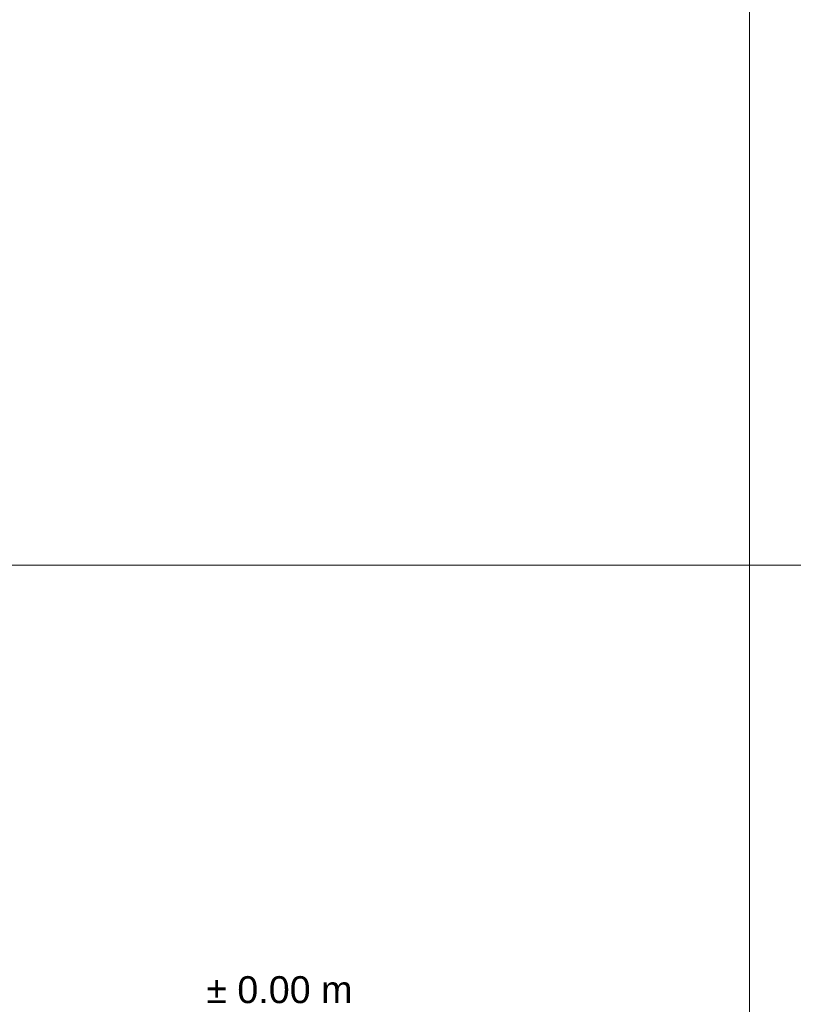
# Model space of a CAD drawing. Header units: metres. Extents: x 0.4 to 30.1, y -10.7 to 8.6.
# Tile 191 of 256: x 7.317 to 8.041, y -1.011 to -0.09. Entities that reach past the tile are written whole.
import ezdxf

# ---------------------------------------------------------------- set-up
doc = ezdxf.new("R2010")
doc.units = ezdxf.units.M
doc.layers.add('_Bodenaufbauten 20230510 (2D)', color=7, linetype='Continuous', lineweight=9)
doc.layers.add('Keine', color=7, linetype='Continuous', lineweight=9)
doc.styles.add('Arial', font='arial.ttf')

# ---------------------------------------------------------------- blocks, each defined once
blk = doc.blocks.new('Bodenaufbauten 20230510 (2D)')
at = {"layer": 'Keine', "color": 255, "flags": 128}
for points in [[(6, 1.8), (8, 1.8), (8, -0.6), (6, -0.6)], [(8, 1.8), (10, 1.8), (10, -0.6), (8, -0.6)], [(6, -0.6), (8, -0.6), (8, -3), (6, -3)], [(8, -0.6), (10, -0.6), (10, -3), (8, -3)]]:
    blk.add_lwpolyline(points, close=True, dxfattribs=at)
at = {"layer": 'Keine', "color": 7, "transparency": 33554687, "insert": (7.49196, -1.01004), "char_height": 0.0250856, "attachment_point": 7, "rotation": 0.00136, "line_spacing_factor": 0.969122, "style": 'Arial'}
blk.add_mtext('±{\\H1.005x; 0.00 m}', dxfattribs=at)

msp = doc.modelspace()

# ---------------------------------------------------------------- block references
at = {"layer": '_Bodenaufbauten 20230510 (2D)'}
msp.add_blockref('Bodenaufbauten 20230510 (2D)', (0, 0), dxfattribs=at)

doc.saveas('drawing.dxf')
